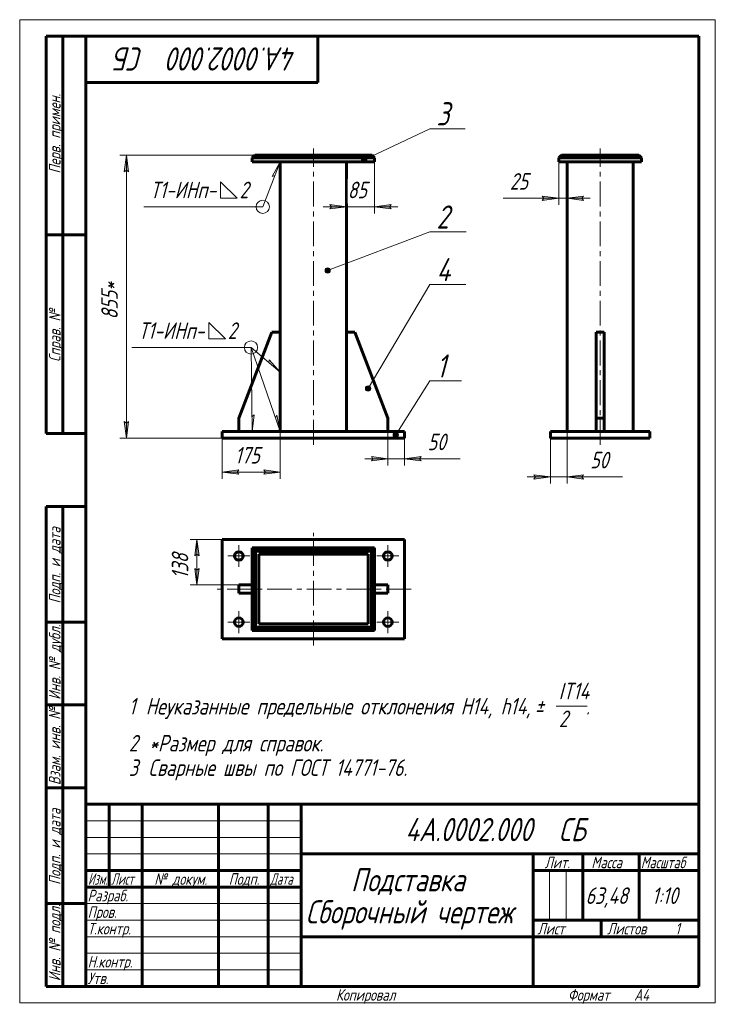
# Model space of a CAD drawing. Header units: millimetres. Extents: x 0 to 210, y 0 to 297.
import ezdxf

# ---------------------------------------------------------------- set-up
doc = ezdxf.new("R2010")
doc.units = ezdxf.units.MM
for name, pattern in [('K5LT_AXLED', [12, 7.5, -1.5, 1.5, -1.5]), ('K5LT_BASIC', [0]), ('K5LT_THIN', [0])]:
    doc.linetypes.add(name, pattern=pattern)
doc.layers.add('Системный слой', color=7, linetype='Continuous')
doc.layers.add('Системный слой (1)', color=7, linetype='Continuous', true_color=0x6c6c6c)
doc.styles.add('KDIMTEXTSTYLE', font='GOST_AU.SHX', dxfattribs={"width": 0.96, "oblique": 15, "height": 5})
doc.styles.add('KTEXTSTYLE', font='GOST_AU.SHX', dxfattribs={"width": 0.96, "height": 5})
doc.dimstyles.new('KDIMSTYLE (0.10)', dxfattribs={"dimtxt": 5, "dimasz": 1, "dimexe": 2, "dimexo": 0, "dimgap": 1, "dimtad": 1, "dimlfac": 10, "dimtxsty": 'KDIMTEXTSTYLE', "dimsah": 1, "dimcen": 0, "dimdle": 1, "dimadec": 0, "dimazin": 0, "dimtfac": 0.667, "dimtmove": 0, "dimatfit": 3, "dimfxl": 1, "dimtvp": 1, "dimtolj": 1, "dimtzin": 0, "dimarcsym": 0})

# ---------------------------------------------------------------- blocks, each defined once
blk = doc.blocks.new('D0')
at = {"layer": 'Системный слой (1)'}
for points in [[(32.86, 251.09), (32.21, 256.09), (31.55, 251.09), (32.21, 251.59)], [(32.21, 175.09), (31.55, 175.59), (32.21, 170.59), (32.86, 175.59)]]:
    blk.add_hatch(color=7, dxfattribs=at).paths.add_polyline_path(points)
at = {"layer": 'Системный слой (1)', "color": 7, "linetype": 'K5LT_THIN', "lineweight": 18}
for p, q in [((70.96, 256.09), (30.21, 256.09)), ((31.55, 251.09), (32.21, 256.09)), ((32.21, 256.09), (32.86, 251.09)), ((32.21, 251.59), (31.55, 251.09)), ((32.86, 251.09), (32.21, 251.59)), ((32.21, 170.59), (31.55, 175.59)), ((31.55, 175.59), (32.21, 175.09)), ((32.21, 175.09), (32.86, 175.59)), ((32.86, 175.59), (32.21, 170.59)), ((61.16, 170.59), (30.21, 170.59))]:
    blk.add_line(p, q, dxfattribs=at)
blk.add_wipeout([(31.21, 206.47), (23.82, 206.47), (23.82, 219.65), (31.21, 219.65)]).dxf.layer = 'Системный слой (1)'
blk.add_line((32.21, 256.09), (32.21, 170.59), dxfattribs=at)
at = {"layer": 'Системный слой (1)', "color": 7, "insert": (24.62, 206.47), "char_height": 5, "attachment_point": 1, "rotation": 90, "style": 'KTEXTSTYLE'}
blk.add_mtext('\\H5.0;\\W1.000;\\Q15;\\Q15;\\W0.965;855*', dxfattribs=at)
blk = doc.blocks.new('KDIMARROW_01')
at = {"layer": 'Системный слой'}
blk.add_hatch(color=0, dxfattribs=at).paths.add_polyline_path([(0, 0), (-5, 0.66), (-4.5, 0), (-5, -0.66)])
at = {"layer": 'Системный слой', "color": 0, "linetype": 'K5LT_THIN', "lineweight": 18}
for p, q in [((-4.5, 0), (-5, 0.66)), ((-5, 0.66), (0, 0)), ((0, 0), (-5, -0.66)), ((-5, -0.66), (-4.5, 0)), ((0, 0), (-1, 0))]:
    blk.add_line(p, q, dxfattribs=at)
blk = doc.blocks.new('D1')
at = {"layer": 'Системный слой (1)'}
for points in [[(111.16, 164.37), (106.16, 165.03), (106.66, 164.37), (106.16, 163.71)], [(121.16, 165.03), (116.16, 164.37), (121.16, 163.71), (120.66, 164.37)]]:
    blk.add_hatch(color=7, dxfattribs=at).paths.add_polyline_path(points)
at = {"layer": 'Системный слой (1)', "color": 7, "linetype": 'K5LT_THIN', "lineweight": 18}
for p, q in [((111.16, 172.59), (111.16, 162.37)), ((116.16, 170.59), (116.16, 162.37)), ((111.16, 164.37), (104.16, 164.37)), ((111.16, 164.37), (106.16, 165.03)), ((106.16, 165.03), (106.66, 164.37)), ((106.66, 164.37), (106.16, 163.71)), ((106.16, 163.71), (111.16, 164.37)), ((116.16, 164.37), (111.16, 164.37)), ((121.16, 165.03), (116.16, 164.37)), ((116.16, 164.37), (121.16, 163.71)), ((116.16, 164.37), (121.16, 164.37)), ((120.66, 164.37), (121.16, 165.03)), ((121.16, 163.71), (120.66, 164.37))]:
    blk.add_line(p, q, dxfattribs=at)
blk.add_wipeout([(123.16, 165.37), (123.16, 172.76), (130.62, 172.76), (130.62, 165.37)]).dxf.layer = 'Системный слой (1)'
for p, q in [((116.16, 164.37), (123.16, 164.37)), ((121.16, 164.37), (132.94, 164.37))]:
    blk.add_line(p, q, dxfattribs=at)
at = {"layer": 'Системный слой (1)', "color": 7, "insert": (123.16, 171.96), "char_height": 5, "attachment_point": 1, "style": 'KTEXTSTYLE'}
blk.add_mtext('\\H5.0;\\W1.000;\\Q15;\\Q15;\\W0.965;50', dxfattribs=at)
blk = doc.blocks.new('D2')
at = {"layer": 'Системный слой (1)', "color": 7, "linetype": 'K5LT_THIN', "lineweight": 18}
for p, q in [((93.66, 241.13), (94.16, 240.47)), ((111.66, 240.47), (112.16, 241.13)), ((94.16, 240.47), (93.66, 239.82)), ((112.16, 239.82), (111.66, 240.47))]:
    blk.add_line(p, q, dxfattribs=at)
blk.add_wipeout([(99.03, 241.47), (99.03, 248.86), (106.49, 248.86), (106.49, 241.47)]).dxf.layer = 'Системный слой (1)'
at = {"layer": 'Системный слой (1)'}
for points in [[(98.66, 240.47), (93.66, 241.13), (94.16, 240.47), (93.66, 239.82)], [(112.16, 241.13), (107.16, 240.47), (112.16, 239.82), (111.66, 240.47)]]:
    blk.add_hatch(color=7, dxfattribs=at).paths.add_polyline_path(points)
at = {"layer": 'Системный слой (1)', "color": 7, "linetype": 'K5LT_THIN', "lineweight": 18}
for p, q in [((98.66, 254.09), (98.66, 238.47)), ((107.16, 254.09), (107.16, 238.47)), ((98.66, 240.47), (93.66, 241.13)), ((112.16, 241.13), (107.16, 240.47)), ((98.66, 240.47), (91.66, 240.47)), ((93.66, 239.82), (98.66, 240.47)), ((98.66, 240.47), (107.16, 240.47)), ((107.16, 240.47), (112.16, 239.82)), ((107.16, 240.47), (114.16, 240.47))]:
    blk.add_line(p, q, dxfattribs=at)
at = {"layer": 'Системный слой (1)', "color": 7, "insert": (99.03, 248.06), "char_height": 5, "attachment_point": 1, "style": 'KTEXTSTYLE'}
blk.add_mtext('\\H5.0;\\W1.000;\\Q15;\\Q15;\\W0.965;85', dxfattribs=at)
blk = doc.blocks.new('D3')
at = {"layer": 'Системный слой (1)', "color": 7, "linetype": 'K5LT_THIN', "lineweight": 18}
for p, q in [((78.66, 172.59), (78.66, 158.34)), ((61.16, 170.59), (61.16, 158.34))]:
    blk.add_line(p, q, dxfattribs=at)
blk.add_wipeout([(64.97, 161.34), (64.97, 168.72), (74.46, 168.72), (74.46, 161.34)]).dxf.layer = 'Системный слой (1)'
at = {"layer": 'Системный слой (1)'}
for points in [[(66.16, 161), (61.16, 160.34), (66.16, 159.68), (65.66, 160.34)], [(78.66, 160.34), (73.66, 161), (74.16, 160.34), (73.66, 159.68)]]:
    blk.add_hatch(color=7, dxfattribs=at).paths.add_polyline_path(points)
at = {"layer": 'Системный слой (1)', "color": 7, "linetype": 'K5LT_THIN', "lineweight": 18}
for p, q in [((61.16, 160.34), (66.16, 161)), ((66.16, 161), (65.66, 160.34)), ((74.16, 160.34), (73.66, 161)), ((73.66, 161), (78.66, 160.34)), ((66.16, 159.68), (61.16, 160.34)), ((78.66, 160.34), (61.16, 160.34)), ((65.66, 160.34), (66.16, 159.68)), ((78.66, 160.34), (73.66, 159.68)), ((73.66, 159.68), (74.16, 160.34))]:
    blk.add_line(p, q, dxfattribs=at)
at = {"layer": 'Системный слой (1)', "color": 7, "insert": (64.97, 167.93), "char_height": 5, "attachment_point": 1, "style": 'KTEXTSTYLE'}
blk.add_mtext('\\H5.0;\\W1.000;\\Q15;\\Q15;\\W0.965;175', dxfattribs=at)
blk = doc.blocks.new('U0')
at = {"layer": 'Системный слой (1)'}
blk.add_hatch(color=7, dxfattribs=at).paths.add_polyline_path([(103.99, 255.49), (103.65, 255.41), (103.37, 255.19), (103.21, 254.87), (103.21, 254.51), (103.37, 254.19), (103.64, 253.97), (103.99, 253.89), (104.34, 253.96), (104.61, 254.18), (104.77, 254.5), (104.77, 254.86), (104.62, 255.18), (104.35, 255.4), (104, 255.49)])
at = {"layer": 'Системный слой (1)', "color": 7, "linetype": 'K5LT_THIN', "lineweight": 18}
for q in [(103.99, 254.69), (134.45, 264.07)]:
    blk.add_line((123.83, 264.07), q, dxfattribs=at)
blk.add_arc((103.99, 254.69), 0.8, 90.00000000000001, 89.99999427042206, dxfattribs=at)
at = {"layer": 'Системный слой (1)', "color": 7, "insert": (125.83, 272.07), "char_height": 7, "attachment_point": 1, "style": 'KTEXTSTYLE'}
blk.add_mtext('\\H5.0;\\W1.000;\\Q15;\\Q15;\\W0.965;\\H7.00;{\\c16711680;3}', dxfattribs=at)
blk = doc.blocks.new('U1')
at = {"layer": 'Системный слой (1)'}
blk.add_hatch(color=7, dxfattribs=at).paths.add_polyline_path([(92.97, 222.04), (92.63, 221.96), (92.35, 221.74), (92.19, 221.42), (92.19, 221.06), (92.35, 220.74), (92.62, 220.52), (92.97, 220.44), (93.32, 220.52), (93.59, 220.74), (93.75, 221.06), (93.75, 221.41), (93.6, 221.73), (93.33, 221.96), (92.98, 222.04)])
at = {"layer": 'Системный слой (1)', "color": 7, "linetype": 'K5LT_THIN', "lineweight": 18}
for q in [(92.97, 221.24), (134.82, 232.89)]:
    blk.add_line((123.83, 232.89), q, dxfattribs=at)
blk.add_arc((92.97, 221.24), 0.8, 90.00000000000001, 89.99999427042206, dxfattribs=at)
at = {"layer": 'Системный слой (1)', "color": 7, "insert": (125.83, 240.89), "char_height": 7, "attachment_point": 1, "style": 'KTEXTSTYLE'}
blk.add_mtext('\\H5.0;\\W1.000;\\Q15;\\Q15;\\W0.965;\\H7.00;{\\c16711680;2}', dxfattribs=at)
blk = doc.blocks.new('U2')
at = {"layer": 'Системный слой (1)'}
blk.add_hatch(color=7, dxfattribs=at).paths.add_polyline_path([(105.16, 186.4), (104.82, 186.32), (104.54, 186.1), (104.38, 185.78), (104.38, 185.42), (104.54, 185.1), (104.81, 184.88), (105.16, 184.8), (105.51, 184.88), (105.79, 185.1), (105.94, 185.42), (105.94, 185.77), (105.79, 186.09), (105.52, 186.32), (105.17, 186.4)])
at = {"layer": 'Системный слой (1)', "color": 7, "linetype": 'K5LT_THIN', "lineweight": 18}
for q in [(105.16, 185.6), (134.64, 217.01)]:
    blk.add_line((123.83, 217.01), q, dxfattribs=at)
blk.add_arc((105.16, 185.6), 0.8, 90.00000000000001, 89.99999427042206, dxfattribs=at)
at = {"layer": 'Системный слой (1)', "color": 7, "insert": (125.83, 225.01), "char_height": 7, "attachment_point": 1, "style": 'KTEXTSTYLE'}
blk.add_mtext('\\H5.0;\\W1.000;\\Q15;\\Q15;\\W0.965;\\H7.00;{\\c16711680;4}', dxfattribs=at)
blk = doc.blocks.new('U3')
at = {"layer": 'Системный слой (1)'}
blk.add_hatch(color=7, dxfattribs=at).paths.add_polyline_path([(113.51, 172.39), (113.16, 172.31), (112.88, 172.09), (112.73, 171.77), (112.73, 171.41), (112.88, 171.09), (113.16, 170.87), (113.5, 170.79), (113.85, 170.86), (114.13, 171.08), (114.28, 171.4), (114.29, 171.76), (114.13, 172.08), (113.86, 172.3), (113.51, 172.39)])
at = {"layer": 'Системный слой (1)', "color": 7, "linetype": 'K5LT_THIN', "lineweight": 18}
for q in [(113.51, 171.59), (133.34, 187.91)]:
    blk.add_line((123.83, 187.91), q, dxfattribs=at)
blk.add_arc((113.51, 171.59), 0.8, 90.00000000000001, 89.99999427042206, dxfattribs=at)
at = {"layer": 'Системный слой (1)', "color": 7, "insert": (125.83, 195.91), "char_height": 7, "attachment_point": 1, "style": 'KTEXTSTYLE'}
blk.add_mtext('\\H5.0;\\W1.000;\\Q15;\\Q15;\\W0.965;\\H7.00;{\\c16711680;1}', dxfattribs=at)
blk = doc.blocks.new('U5')
at = {"layer": 'Системный слой (1)', "color": 7, "linetype": 'K5LT_THIN', "lineweight": 18}
for p, q in [((73.37, 240.47), (78.66, 254.09)), ((78.66, 254.09), (76.24, 249.67)), ((76.24, 249.67), (77.03, 249.89)), ((60.66, 243.06), (60.66, 248.06)), ((60.66, 248.06), (65.66, 243.06)), ((65.66, 243.06), (60.66, 243.06)), ((73.37, 240.47), (37.43, 240.47))]:
    blk.add_line(p, q, dxfattribs=at)
blk.add_arc((73.37, 240.47), 2, 90.00000000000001, 89.99999427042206, dxfattribs=at)
at = {"layer": 'Системный слой (1)', "color": 7, "char_height": 5, "attachment_point": 1, "style": 'KTEXTSTYLE'}
for s, insert in [('\\H5.0;\\W1.000;\\Q15;\\Q15;\\W0.965;Т1-ИНп-', (39.43, 248.06)), ('\\H5.0;\\W1.000;\\Q15;\\Q15;\\W0.965;2', (66.38, 248.06))]:
    blk.add_mtext(s, dxfattribs=dict(at, insert=insert))
blk = doc.blocks.new('U4')
at = {"layer": 'Системный слой (1)'}
blk.add_blockref('U5', (0, 0), dxfattribs=at)
blk = doc.blocks.new('U7')
at = {"layer": 'Системный слой (1)', "color": 7, "linetype": 'K5LT_THIN', "lineweight": 18}
for p, q in [((57.12, 200.56), (57.12, 205.56)), ((57.12, 205.56), (62.12, 200.56)), ((62.12, 200.56), (57.12, 200.56)), ((69.83, 197.98), (33.89, 197.98)), ((69.83, 197.98), (78.66, 172.59)), ((69.83, 197.98), (78.66, 190.49)), ((69.83, 197.98), (70.23, 172.59)), ((75.27, 194.23), (75.23, 193.4)), ((78.66, 190.49), (75.27, 194.23)), ((70.81, 177.6), (70.16, 177.09)), ((70.23, 172.59), (70.81, 177.6)), ((77.64, 177.53), (77.18, 176.84)), ((78.66, 172.59), (77.64, 177.53))]:
    blk.add_line(p, q, dxfattribs=at)
blk.add_arc((69.83, 197.98), 2, 90.00000000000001, 89.99999427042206, dxfattribs=at)
at = {"layer": 'Системный слой (1)', "color": 7, "char_height": 5, "attachment_point": 1, "style": 'KTEXTSTYLE'}
for s, insert in [('\\H5.0;\\W1.000;\\Q15;\\Q15;\\W0.965;Т1-ИНп-', (35.89, 205.56)), ('\\H5.0;\\W1.000;\\Q15;\\Q15;\\W0.965;2', (62.83, 205.56))]:
    blk.add_mtext(s, dxfattribs=dict(at, insert=insert))
blk = doc.blocks.new('U6')
at = {"layer": 'Системный слой (1)'}
blk.add_blockref('U7', (0, 0), dxfattribs=at)
blk = doc.blocks.new('D4')
at = {"layer": 'Системный слой (1)'}
for points in [[(162.74, 243.06), (157.74, 243.72), (158.24, 243.06), (157.74, 242.4)], [(170.24, 243.72), (165.24, 243.06), (170.24, 242.4), (169.74, 243.06)]]:
    blk.add_hatch(color=7, dxfattribs=at).paths.add_polyline_path(points)
at = {"layer": 'Системный слой (1)', "color": 7, "linetype": 'K5LT_THIN', "lineweight": 18}
for p, q in [((162.74, 254.09), (162.74, 241.06)), ((165.24, 254.09), (165.24, 241.06)), ((162.74, 243.06), (157.74, 243.72)), ((157.74, 243.72), (158.24, 243.06)), ((158.24, 243.06), (157.74, 242.4)), ((157.74, 242.4), (162.74, 243.06)), ((162.74, 243.06), (157.74, 243.06)), ((162.74, 243.06), (165.24, 243.06)), ((170.24, 243.72), (165.24, 243.06)), ((165.24, 243.06), (170.24, 242.4)), ((165.24, 243.06), (172.24, 243.06)), ((169.74, 243.06), (170.24, 243.72)), ((170.24, 242.4), (169.74, 243.06))]:
    blk.add_line(p, q, dxfattribs=at)
blk.add_wipeout([(147.97, 244.06), (147.97, 251.44), (155.43, 251.44), (155.43, 244.06)]).dxf.layer = 'Системный слой (1)'
for p, q in [((157.74, 243.06), (145.97, 243.06)), ((162.74, 243.06), (155.74, 243.06))]:
    blk.add_line(p, q, dxfattribs=at)
at = {"layer": 'Системный слой (1)', "color": 7, "insert": (147.97, 250.65), "char_height": 5, "attachment_point": 1, "style": 'KTEXTSTYLE'}
blk.add_mtext('\\H5.0;\\W1.000;\\Q15;\\Q15;\\W0.965;25', dxfattribs=at)
blk = doc.blocks.new('D5')
at = {"layer": 'Системный слой (1)'}
for points in [[(160.24, 158.89), (155.24, 159.54), (155.74, 158.89), (155.24, 158.23)], [(170.24, 159.54), (165.24, 158.89), (170.24, 158.23), (169.74, 158.89)]]:
    blk.add_hatch(color=7, dxfattribs=at).paths.add_polyline_path(points)
at = {"layer": 'Системный слой (1)', "color": 7, "linetype": 'K5LT_THIN', "lineweight": 18}
for p, q in [((165.24, 172.59), (165.24, 156.89)), ((160.24, 170.59), (160.24, 156.89)), ((160.24, 158.89), (153.24, 158.89)), ((160.24, 158.89), (155.24, 159.54)), ((155.24, 159.54), (155.74, 158.89)), ((155.74, 158.89), (155.24, 158.23)), ((155.24, 158.23), (160.24, 158.89)), ((165.24, 158.89), (160.24, 158.89)), ((170.24, 159.54), (165.24, 158.89)), ((165.24, 158.89), (170.24, 158.23)), ((165.24, 158.89), (170.24, 158.89)), ((169.74, 158.89), (170.24, 159.54)), ((170.24, 158.23), (169.74, 158.89))]:
    blk.add_line(p, q, dxfattribs=at)
blk.add_wipeout([(172.24, 159.89), (172.24, 167.27), (179.7, 167.27), (179.7, 159.89)]).dxf.layer = 'Системный слой (1)'
for p, q in [((165.24, 158.89), (172.24, 158.89)), ((170.24, 158.89), (182.01, 158.89))]:
    blk.add_line(p, q, dxfattribs=at)
at = {"layer": 'Системный слой (1)', "color": 7, "insert": (172.24, 166.47), "char_height": 5, "attachment_point": 1, "style": 'KTEXTSTYLE'}
blk.add_mtext('\\H5.0;\\W1.000;\\Q15;\\Q15;\\W0.965;50', dxfattribs=at)
blk = doc.blocks.new('D6')
at = {"layer": 'Системный слой (1)', "color": 7, "linetype": 'K5LT_THIN', "lineweight": 18}
for p, q in [((61.16, 140.01), (51.49, 140.01)), ((66.16, 126.26), (51.49, 126.26))]:
    blk.add_line(p, q, dxfattribs=at)
blk.add_wipeout([(52.49, 128.12), (45.11, 128.12), (45.11, 137.74), (52.49, 137.74)]).dxf.layer = 'Системный слой (1)'
at = {"layer": 'Системный слой (1)'}
for points in [[(53.49, 140.01), (52.84, 135.01), (53.49, 135.51), (54.15, 135.01)], [(54.15, 131.26), (53.49, 130.76), (52.84, 131.26), (53.49, 126.26)]]:
    blk.add_hatch(color=7, dxfattribs=at).paths.add_polyline_path(points)
at = {"layer": 'Системный слой (1)', "color": 7, "linetype": 'K5LT_THIN', "lineweight": 18}
for p, q in [((52.84, 135.01), (53.49, 140.01)), ((53.49, 140.01), (54.15, 135.01)), ((53.49, 140.01), (53.49, 126.26)), ((53.49, 135.51), (52.84, 135.01)), ((54.15, 135.01), (53.49, 135.51)), ((53.49, 126.26), (52.84, 131.26)), ((52.84, 131.26), (53.49, 130.76)), ((53.49, 130.76), (54.15, 131.26)), ((54.15, 131.26), (53.49, 126.26))]:
    blk.add_line(p, q, dxfattribs=at)
at = {"layer": 'Системный слой (1)', "color": 7, "insert": (45.91, 128.12), "char_height": 5, "attachment_point": 1, "rotation": 90, "style": 'KTEXTSTYLE'}
blk.add_mtext('\\H5.0;\\W1.000;\\Q15;\\Q15;\\W0.965;138', dxfattribs=at)
blk = doc.blocks.new('U8')
at = {"layer": 'Системный слой (1)', "color": 30, "linetype": 'K5LT_AXLED', "lineweight": 18, "true_color": 0xff8000}
for q in [(111.16, 118.31), (107.86, 115.01), (111.16, 111.71), (114.46, 115.01)]:
    blk.add_line((111.16, 115.01), q, dxfattribs=at)
blk = doc.blocks.new('U9')
at = {"layer": 'Системный слой (1)', "color": 30, "linetype": 'K5LT_AXLED', "lineweight": 18, "true_color": 0xff8000}
for q in [(66.16, 118.31), (62.86, 115.01), (66.16, 111.71), (69.46, 115.01)]:
    blk.add_line((66.16, 115.01), q, dxfattribs=at)
blk = doc.blocks.new('U10')
at = {"layer": 'Системный слой (1)', "color": 30, "linetype": 'K5LT_AXLED', "lineweight": 18, "true_color": 0xff8000}
for q in [(111.16, 138.31), (107.86, 135.01), (111.16, 131.71), (114.46, 135.01)]:
    blk.add_line((111.16, 135.01), q, dxfattribs=at)
blk = doc.blocks.new('U11')
at = {"layer": 'Системный слой (1)', "color": 30, "linetype": 'K5LT_AXLED', "lineweight": 18, "true_color": 0xff8000}
for q in [(66.16, 138.31), (62.86, 135.01), (66.16, 131.71), (69.46, 135.01)]:
    blk.add_line((66.16, 135.01), q, dxfattribs=at)
blk = doc.blocks.new('U12')
at = {"color": 7, "linetype": 'K5LT_THIN', "lineweight": 18}
for p, q in [((0, 0), (0, 297)), ((0, 297), (210, 297)), ((210, 297), (210, 0)), ((20, 55), (85, 55)), ((20, 50), (85, 50)), ((20, 45), (85, 45)), ((159.96, 25), (159.96, 40)), ((164.98, 25), (164.98, 40)), ((20, 30), (85, 30)), ((20, 25), (85, 25)), ((20, 20), (85, 20)), ((20, 15), (85, 15)), ((20, 10), (85, 10)), ((210, 0), (0, 0))]:
    blk.add_line(p, q, dxfattribs=at)
at = {"color": 150, "linetype": 'K5LT_BASIC', "lineweight": 60, "true_color": 0x0080ff}
for p, q in [((8, 172), (8, 292)), ((20, 292), (8, 292)), ((13, 172), (13, 292)), ((20, 5), (20, 292)), ((20, 292), (205, 292)), ((90, 292), (90, 278)), ((205, 292), (205, 5)), ((90, 278), (20, 278)), ((20, 232), (8, 232)), ((20, 172), (8, 172)), ((8, 5), (8, 150)), ((20, 150), (8, 150)), ((13, 5), (13, 150)), ((20, 115), (8, 115)), ((20, 90), (8, 90)), ((20, 65), (8, 65)), ((20, 60), (205, 60)), ((20, 5), (20, 60)), ((27, 35), (27, 60)), ((37, 5), (37, 60)), ((60, 5), (60, 60)), ((75, 5), (75, 60)), ((85, 5), (85, 60)), ((85, 45), (205, 45)), ((155, 5), (155, 45)), ((170, 25), (170, 45)), ((187, 25), (187, 45)), ((20, 40), (85, 40)), ((155, 40), (170, 40)), ((170, 40), (205, 40)), ((20, 35), (85, 35)), ((20, 30), (8, 30)), ((155, 25), (205, 25)), ((175.57, 20), (175.57, 25)), ((85, 20), (155, 20)), ((155, 20), (205, 20)), ((20, 5), (8, 5)), ((205, 5), (20, 5))]:
    blk.add_line(p, q, dxfattribs=at)
at = {"color": 7, "attachment_point": 1, "style": 'KTEXTSTYLE'}
for s, insert, char_height, rotation in [('\\H5.0;\\W1.000;\\Q15;\\Q15;\\W0.965;\\H7.00;СБ', (37.29, 281.64), 7, 180), ('\\H5.0;\\W1.000;\\Q15;\\Q15;\\W0.965;\\H7.00;4А.0002.000', (83.59, 281.64), 7, 180), ('\\H5.0;\\W1.000;\\Q15;\\Q15;\\W0.965;\\H3.50;Перв. примен.', (8.82, 250.52), 3.5, 90), ('\\H5.0;\\W1.000;\\Q15;\\Q15;\\W0.965;\\H7.00; ', (40.25, 281.64), 7, 180), ('\\H5.0;\\W1.000;\\Q15;\\Q15;\\W0.965;\\H3.50;Справ. №', (8.82, 193.63), 3.5, 90), ('\\H5.0;\\W1.000;\\Q15;\\Q15;\\W0.965;\\H3.50;Подп. и дата', (8.82, 120.66), 3.5, 90), ('\\H5.0;\\W1.000;\\Q15;\\Q15;\\W0.965;\\H3.50;Инв. № дубл.', (8.82, 91.57), 3.5, 90), ('\\H5.0;\\W1.000;\\Q15;\\Q15;\\W0.965;\\H3.50;Взам. инв. №', (8.82, 65.8), 3.5, 90), ('\\H5.0;\\W1.000;\\Q15;\\Q15;\\W0.965;\\H3.50;Подп. и дата', (8.82, 35.66), 3.5, 90), ('\\H5.0;\\W1.000;\\Q15;\\Q15;\\W0.965;\\H3.50;Инв. № подл.', (8.82, 6.57), 3.5, 90)]:
    blk.add_mtext(s, dxfattribs=dict(at, insert=insert, char_height=char_height, rotation=rotation))
for s, insert, char_height in [('\\H5.0;\\W1.000;\\Q15;\\Q15;\\W0.965;\\H7.00;4А.0002.000', (116.41, 55.86), 7), ('\\H5.0;\\W1.000;\\Q15;\\Q15;\\W0.965;\\H7.00; ', (159.75, 55.86), 7), ('\\H5.0;\\W1.000;\\Q15;\\Q15;\\W0.965;\\H7.00;СБ', (162.71, 55.86), 7), ('\\H5.0;\\W1.000;\\Q15;\\Q15;\\W0.965;\\H3.50;Лит.', (158.47, 44.18), 3.5), ('\\H5.0;\\W1.000;\\Q15;\\Q15;\\W0.965;\\H3.50;Масса', (172.58, 44.18), 3.5), ('\\H5.0;\\W1.000;\\Q15;\\Q15;\\W0.930;\\H3.50;Масштаб', (187.52, 44.18), 3.5), ('\\H5.0;\\W1.000;\\Q15;\\Q15;\\W0.784;\\H3.50;Изм.', (20.62, 39.18), 3.5), ('\\H5.0;\\W1.000;\\Q15;\\Q15;\\W0.799;\\H3.50;Лист', (27.61, 39.18), 3.5), ('\\H5.0;\\W1.000;\\Q15;\\Q15;\\W0.965;\\H3.50;№ докум.', (40.63, 39.18), 3.5), ('\\H5.0;\\W1.000;\\Q15;\\Q15;\\W0.965;\\H3.50;Подп.', (63.1, 39.18), 3.5), ('\\H5.0;\\W1.000;\\Q15;\\Q15;\\W0.799;\\H3.50;Дата', (75.61, 39.18), 3.5), ('\\H5.0;\\W1.000;\\Q15;\\Q15;\\W0.965;\\H7.00;Подставка', (100.02, 40.69), 7), ('\\H5.0;\\W1.000;\\Q15;\\Q15;\\W0.965;\\H3.50;Разраб.', (20.5, 34.18), 3.5), ('\\H5.0;\\W1.000;\\Q15;\\Q15;\\W0.965;63,48', (170.84, 34.9), 5), ('\\H5.0;\\W1.000;\\Q15;\\Q15;\\W0.965;{\\c16711680;1:10}', (190.86, 34.9), 5), ('\\H5.0;\\W1.000;\\Q15;\\Q15;\\W0.965;\\H7.00;Сборочный чертеж', (86.31, 31.02), 7), ('\\H5.0;\\W1.000;\\Q15;\\Q15;\\W0.965;\\H3.50;Пров.', (20.5, 29.18), 3.5), ('\\H5.0;\\W1.000;\\Q15;\\Q15;\\W0.965;\\H3.50;Т.контр.', (20.5, 24.18), 3.5), ('\\H5.0;\\W1.000;\\Q15;\\Q15;\\W0.965;\\H3.50;Лист', (156.32, 24.18), 3.5), ('\\H5.0;\\W1.000;\\Q15;\\Q15;\\W0.965;\\H3.50;Листов', (177.36, 24.18), 3.5), ('\\H5.0;\\W1.000;\\Q15;\\Q15;\\W0.965;\\H3.50;1', (197.91, 24.18), 3.5), ('\\H5.0;\\W1.000;\\Q15;\\Q15;\\W0.965;\\H3.50;Н.контр.', (20.5, 14.18), 3.5), ('\\H5.0;\\W1.000;\\Q15;\\Q15;\\W0.965;\\H3.50;Утв.', (20.5, 9.18), 3.5), ('\\H5.0;\\W1.000;\\Q15;\\Q15;\\W0.965;\\H3.50;Копировал', (95.5, 4.18), 3.5), ('\\H5.0;\\W1.000;\\Q15;\\Q15;\\W0.965;\\H3.50;Формат', (165.5, 4.18), 3.5), ('\\H5.0;\\W1.000;\\Q15;\\Q15;\\W0.965;\\H3.50;A4', (185.5, 4.18), 3.5)]:
    blk.add_mtext(s, dxfattribs=dict(at, insert=insert, char_height=char_height))
blk = doc.blocks.new('U13')
at = {"color": 7, "linetype": 'K5LT_THIN', "lineweight": 18}
blk.add_line((161.97, 89.62), (171.36, 89.62), dxfattribs=at)
at = {"color": 7, "char_height": 5, "attachment_point": 1, "style": 'KTEXTSTYLE'}
for s, insert in [('\\H5.0;\\W1.000;\\Q15;\\Q15;\\W0.965;IT14', (162.73, 96.71)), ('\\H5.0;\\W1.000;\\Q15;\\Q15;\\W0.965;Неуказанные предельные отклонения H14, h14, ', (38.06, 92.12)), ('\\H5.0;\\W1.000;\\Q15;\\Q15;\\W0.965;±', (155.53, 92.12)), ('\\H5.0;\\W1.000;\\Q15;\\Q15;\\W0.965;1', (32.94, 92.12)), ('\\H5.0;\\W1.000;\\Q15;\\Q15;\\W0.965; ', (158.44, 92.12)), ('\\H5.0;\\W1.000;\\Q15;\\Q15;\\W0.965;2', (162.79, 88.33)), ('\\H5.0;\\W1.000;\\Q15;\\Q15;\\W0.965;.', (170.95, 92.12)), ('\\H5.0;\\W1.000;\\Q15;\\Q15;\\W0.965;2', (32.94, 80.95)), ('\\H5.0;\\W1.000;\\Q15;\\Q15;\\W0.965;*Размер для справок.', (39.11, 80.95)), ('\\H5.0;\\W1.000;\\Q15;\\Q15;\\W0.965;3', (32.94, 73.57)), ('\\H5.0;\\W1.000;\\Q15;\\Q15;\\W0.965;Сварные швы по ГОСТ 14771-76.', (38.85, 73.57))]:
    blk.add_mtext(s, dxfattribs=dict(at, insert=insert))

msp = doc.modelspace()

# ---------------------------------------------------------------- linework, layer by layer
at = {"layer": 'Системный слой (1)', "color": 150, "linetype": 'K5LT_BASIC', "lineweight": 60, "true_color": 0x0080ff}
for p, q in [((70.1626, 255.287), (70.9626, 256.087)), ((70.9626, 256.087), (106.3626, 256.087)), ((106.3626, 256.087), (107.1626, 255.287)), ((162.7417, 255.287), (163.5417, 256.087)), ((163.5417, 256.087), (186.9417, 256.087)), ((187.7417, 255.287), (186.9417, 256.087)), ((107.1626, 255.287), (70.1626, 255.287)), ((70.1626, 255.287), (70.1626, 254.087)), ((70.1626, 254.087), (107.1626, 254.087)), ((78.6626, 254.087), (78.6626, 172.587)), ((98.6626, 254.087), (98.6626, 172.587)), ((107.1626, 255.287), (107.1626, 254.087)), ((187.7417, 255.287), (162.7417, 255.287)), ((162.7417, 255.287), (162.7417, 254.087)), ((187.7417, 254.087), (162.7417, 254.087)), ((165.2417, 254.087), (165.2417, 172.587)), ((185.2417, 254.087), (185.2417, 172.587)), ((187.7417, 255.287), (187.7417, 254.087)), ((76.1626, 202.587), (66.1626, 176.587)), ((78.6626, 202.587), (76.1626, 202.587)), ((98.6626, 202.587), (101.1626, 202.587)), ((101.1626, 202.587), (111.1626, 176.587)), ((173.9917, 202.587), (173.9917, 176.587)), ((176.4917, 202.587), (173.9917, 202.587)), ((176.4917, 202.587), (176.4917, 176.587)), ((66.1626, 176.587), (66.1626, 172.587)), ((111.1626, 176.587), (111.1626, 172.587)), ((176.4917, 176.587), (173.9917, 176.587)), ((173.9917, 176.587), (173.9917, 172.587)), ((176.4917, 176.587), (176.4917, 172.587)), ((61.1626, 172.587), (116.1626, 172.587)), ((61.1626, 172.587), (61.1626, 170.587)), ((116.1626, 172.587), (116.1626, 170.587)), ((160.2417, 172.587), (190.2417, 172.587)), ((160.2417, 172.587), (160.2417, 170.587)), ((190.2417, 172.587), (190.2417, 170.587)), ((61.1626, 170.587), (116.1626, 170.587)), ((160.2417, 170.587), (190.2417, 170.587)), ((61.1626, 140.0052), (61.1626, 110.0052)), ((116.1626, 140.0052), (61.1626, 140.0052)), ((116.1626, 110.0052), (116.1626, 140.0052)), ((70.1626, 137.5052), (70.9626, 136.7052)), ((70.1626, 137.5052), (107.1626, 137.5052)), ((70.1626, 112.5052), (70.1626, 137.5052)), ((106.3626, 136.7052), (107.1626, 137.5052)), ((107.1626, 137.5052), (107.1626, 112.5052)), ((70.9626, 136.7052), (70.9626, 113.3052)), ((106.3626, 136.7052), (70.9626, 136.7052)), ((106.1626, 136.5052), (71.1626, 136.5052)), ((71.1626, 136.5052), (71.1626, 113.5052)), ((105.1626, 135.5052), (72.1626, 135.5052)), ((72.1626, 135.5052), (72.1626, 114.5052)), ((105.1626, 114.5052), (105.1626, 135.5052)), ((106.1626, 113.5052), (106.1626, 136.5052)), ((106.3626, 113.3052), (106.3626, 136.7052)), ((70.1626, 126.2552), (66.1626, 126.2552)), ((66.1626, 123.7552), (66.1626, 126.2552)), ((107.1626, 126.2552), (111.1626, 126.2552)), ((111.1626, 126.2552), (111.1626, 123.7552)), ((70.1626, 123.7552), (66.1626, 123.7552)), ((107.1626, 123.7552), (111.1626, 123.7552)), ((70.1626, 112.5052), (70.9626, 113.3052)), ((70.9626, 113.3052), (106.3626, 113.3052)), ((71.1626, 113.5052), (106.1626, 113.5052)), ((72.1626, 114.5052), (105.1626, 114.5052)), ((106.3626, 113.3052), (107.1626, 112.5052)), ((107.1626, 112.5052), (70.1626, 112.5052)), ((61.1626, 110.0052), (116.1626, 110.0052))]:
    msp.add_line(p, q, dxfattribs=at)
at = {"layer": 'Системный слой (1)', "color": 30, "linetype": 'K5LT_AXLED', "lineweight": 18, "true_color": 0xff8000}
for p, q in [((88.6626, 168.587), (88.6626, 258.087)), ((88.6626, 108.0052), (88.6626, 142.0052))]:
    msp.add_line(p, q, dxfattribs=at)
at = {"layer": 'Системный слой (1)', "color": 150, "linetype": 'K5LT_BASIC', "lineweight": 60, "true_color": 0x0080ff}
for centre in [(111.1626, 135.0052), (66.1626, 115.0052), (111.1626, 115.0052)]:
    msp.add_circle(centre, 1.3, dxfattribs=at)

# ---------------------------------------------------------------- block references
msp.add_blockref('U13', (0, 0))
at = {"layer": 'Системный слой (1)'}
for name in ['U2', 'U10', 'U9', 'U8']:
    msp.add_blockref(name, (0, 0), dxfattribs=at)

# ---------------------------------------------------------------- next in the draw order: dimensions: what is measured, and where the dimension line sits
at = {"layer": 'Системный слой (1)', "color": 7}
for base, p1, p2, override, picture, middle in [((32.2064, 256.087), (61.1626, 170.587), (70.9626, 256.087), {"dimexo": 0, "dimpost": '\\H5.0;\\W0.965;\\Q15;<>\\H5.0;\\W0.965;\\Q15;\\Q15;*', "dimblk1": 'KDIMARROW_01', "dimblk2": 'KDIMARROW_01', "dimse1": 0, "dimse2": 0, "dimclrt": 7, "dimtol": 1, "dimtp": 0, "dimtm": 0, "dimtdec": 5, "dimtolj": 1}, 'D0', (32.2064, 213.337)), ((53.4934, 140.0052), (66.1626, 126.2552), (61.1626, 140.0052), {"dimexo": 0, "dimpost": '\\H5.0;\\W0.965;\\Q15;<>', "dimblk1": 'KDIMARROW_01', "dimblk2": 'KDIMARROW_01', "dimse1": 0, "dimse2": 0, "dimclrt": 7, "dimtol": 1, "dimtp": 0, "dimtm": 0, "dimtdec": 5, "dimtolj": 1}, 'D6', (53.4934, 133.1302))]:
    dim = msp.add_linear_dim(base=base, p1=p1, p2=p2, dimstyle='KDIMSTYLE (0.10)', override=override, dxfattribs=at)
    dim.commit()
    dim.dimension.update_dxf_attribs({"geometry": picture, "text_midpoint": middle, "dimtype": 160})
for base, p1, p2, override, picture, middle in [((98.6625812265, 240.4740890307), (107.1625812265, 254.0870454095), (98.6625812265, 254.0870454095), {"dimexo": 0, "dimpost": '\\H5.0;\\W0.965;\\Q15;<>', "dimblk1": 'KDIMARROW_01', "dimblk2": 'KDIMARROW_01', "dimse1": 0, "dimse2": 0, "dimclrt": 7, "dimtol": 1, "dimtp": 0, "dimtm": 0, "dimtdec": 5, "dimtolj": 1}, 'D2', (102.9125812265, 240.4740890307)), ((162.7417124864, 243.0615891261), (165.2417124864, 254.0870454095), (162.7417124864, 254.0870454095), {"dimexo": 0, "dimtoh": 1, "dimpost": '\\H5.0;\\W0.965;\\Q15;<>', "dimblk1": 'KDIMARROW_01', "dimblk2": 'KDIMARROW_01', "dimse1": 0, "dimse2": 0, "dimclrt": 7, "dimtol": 1, "dimtp": 0, "dimtm": 0, "dimtdec": 5, "dimtmove": 1, "dimtolj": 1}, 'D4', (151.855150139, 243.0615891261)), ((116.1626, 164.3732), (111.1626, 172.587), (116.1626, 170.587), {"dimexo": 0, "dimtoh": 1, "dimpost": '\\H5.0;\\W0.965;\\Q15;<>', "dimblk1": 'KDIMARROW_01', "dimblk2": 'KDIMARROW_01', "dimse1": 0, "dimse2": 0, "dimclrt": 7, "dimtol": 1, "dimtp": 0, "dimtm": 0, "dimtdec": 5, "dimtmove": 1, "dimtolj": 1}, 'D1', (127.0491, 164.3732)), ((165.2417, 158.8855), (160.2417, 170.587), (165.2417, 172.587), {"dimexo": 0, "dimtoh": 1, "dimpost": '\\H5.0;\\W0.965;\\Q15;<>', "dimblk1": 'KDIMARROW_01', "dimblk2": 'KDIMARROW_01', "dimse1": 0, "dimse2": 0, "dimclrt": 7, "dimtol": 1, "dimtp": 0, "dimtm": 0, "dimtdec": 5, "dimtmove": 1, "dimtolj": 1}, 'D5', (176.1283, 158.8855))]:
    dim = msp.add_linear_dim(base=base, p1=p1, p2=p2, angle=90, dimstyle='KDIMSTYLE (0.10)', override=override, dxfattribs=at)
    dim.commit()
    dim.dimension.update_dxf_attribs({"geometry": picture, "text_midpoint": middle, "dimtype": 160})

# ---------------------------------------------------------------- next in the draw order: linework, layer by layer
at = {"layer": 'Системный слой (1)', "color": 30, "linetype": 'K5LT_AXLED', "lineweight": 18, "true_color": 0xff8000}
for p, q in [((175.2417, 168.587), (175.2417, 258.087)), ((118.1626, 125.0052), (59.1626, 125.0052))]:
    msp.add_line(p, q, dxfattribs=at)
at = {"layer": 'Системный слой (1)', "color": 150, "linetype": 'K5LT_BASIC', "lineweight": 60, "true_color": 0x0080ff}
msp.add_circle((66.1626, 135.0052), 1.3, dxfattribs=at)

# ---------------------------------------------------------------- next in the draw order: block references
at = {"layer": 'Системный слой (1)'}
for name in ['U0', 'U4', 'U1', 'U3', 'U11']:
    msp.add_blockref(name, (0, 0), dxfattribs=at)

# ---------------------------------------------------------------- next in the draw order: dimensions: what is measured, and where the dimension line sits
at = {"layer": 'Системный слой (1)', "color": 7}
dim = msp.add_linear_dim(base=(78.6626, 160.3404), p1=(61.1626, 170.587), p2=(78.6626, 172.587), angle=90, dimstyle='KDIMSTYLE (0.10)', override={"dimexo": 0, "dimpost": '\\H5.0;\\W0.965;\\Q15;<>', "dimblk1": 'KDIMARROW_01', "dimblk2": 'KDIMARROW_01', "dimse1": 0, "dimse2": 0, "dimclrt": 7, "dimtol": 1, "dimtp": 0, "dimtm": 0, "dimtdec": 5, "dimtolj": 1}, dxfattribs=at)
dim.commit()
dim.dimension.update_dxf_attribs({"geometry": 'D3', "text_midpoint": (69.9126, 160.3404), "dimtype": 160})

# ---------------------------------------------------------------- next in the draw order: block references
msp.add_blockref('U12', (0, 0))
at = {"layer": 'Системный слой (1)'}
msp.add_blockref('U6', (0, 0), dxfattribs=at)

doc.saveas('drawing.dxf')
